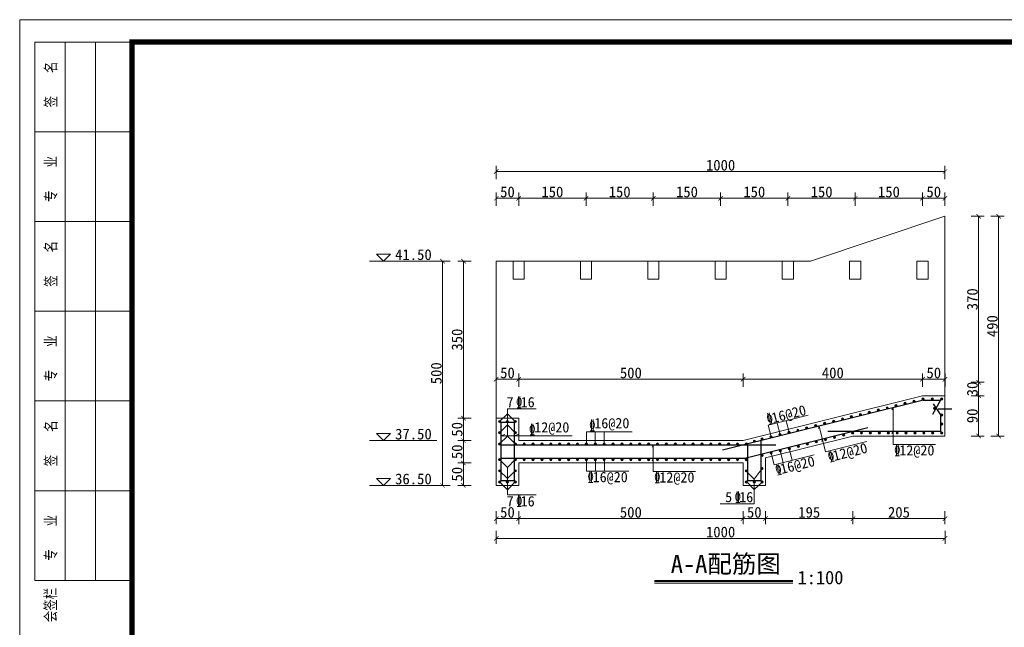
# Model space of a CAD drawing. Extents: x -13074 to 1448651, y 3648755 to 8081248.
# Tile 109 of 173: x 561188 to 561408, y 3858647 to 3858782. Entities that reach past the tile are written whole.
import ezdxf

# ---------------------------------------------------------------- set-up
doc = ezdxf.new("R2010")
doc.units = 0
doc.header["$PDMODE"] = 32
doc.header["$PDSIZE"] = 0.2
doc.layers.get('0').update_dxf_attribs({"linetype": 'CONTINUOUS'})
doc.layers.get('Defpoints').update_dxf_attribs({"linetype": 'CONTINUOUS'})
for name, color, linetype, lineweight in [('0.09标注线', 3, 'CONTINUOUS', 9), ('0.13填充', 8, 'CONTINUOUS', 9), ('0.30粗线', 7, 'CONTINUOUS', 30), ('0.30红', 1, 'CONTINUOUS', 30), ('SHEET', 1, 'CONTINUOUS', 15), ('文字', 7, 'CONTINUOUS', 15), ('新建路', 7, 'CONTINUOUS', 40)]:
    doc.layers.add(name, color=color, linetype=linetype, lineweight=lineweight)
doc.layers.add('DIM', color=3, linetype='CONTINUOUS')
doc.styles.add('-仿宋_GB2312', font='FangSong_GB2312.ttf')
doc.styles.add('CHX-1', font='tssdeng.shx', dxfattribs={"width": 0.7, "height": 300, "bigfont": 'atssdchn.shx'})
doc.styles.add('FHZ', font='FangSong_GB2312.ttf', dxfattribs={"width": 0.707, "height": 300})
doc.dimstyles.new('zzzz STANDARD', dxfattribs={"dimtxt": 2.3, "dimasz": 1, "dimexe": 1.25, "dimexo": 1.5, "dimgap": 0.2, "dimtad": 1, "dimdec": 0, "dimlfac": 10, "dimzin": 0, "dimdsep": 46, "dimtxsty": '-仿宋_GB2312', "dimblk": 'ARCHTICK', "dimcen": 0.09, "dimadec": 0, "dimazin": 0, "dimtfac": 1, "dimtdec": 0, "dimtix": 1, "dimtmove": 2, "dimatfit": 3, "dimfxl": 1.7, "dimfxlon": 1, "dimtolj": 1, "dimtzin": 0, "dimlwd": 9, "dimlwe": 9, "dimarcsym": 0})

# ---------------------------------------------------------------- blocks, each defined once
blk = doc.blocks.new('_ARCHTICK')
at = {"color": 0, "linetype": 'ByBlock', "const_width": 0.15}
blk.add_lwpolyline([(-0.5, -0.5), (0.5, 0.5)], dxfattribs=at)
blk = doc.blocks.new('*D2600')
at = {"layer": 'Defpoints', "color": 0, "linetype": 'Continuous', "lineweight": 13}
for p in [(561394.6, 3858689.66), (561294.6, 3858678.66), (561294.6, 3858666.86)]:
    blk.add_point(p, dxfattribs=at)
at = {"layer": '新建路', "color": 0, "linetype": 'Continuous', "lineweight": 9}
for p, q in [((561294.6, 3858668.56), (561294.6, 3858665.61)), ((561394.6, 3858668.56), (561394.6, 3858665.61)), ((561394.6, 3858666.86), (561294.6, 3858666.86))]:
    blk.add_line(p, q, dxfattribs=at)
at = {"layer": '新建路', "color": 0, "linetype": 'Continuous', "lineweight": 9, "rotation": 180}
blk.add_blockref('_ARCHTICK', (561294.6, 3858666.86), dxfattribs=at)
at = {"layer": '新建路', "color": 0, "linetype": 'Continuous', "lineweight": 9}
blk.add_blockref('_ARCHTICK', (561394.6, 3858666.86), dxfattribs=at)
at = {"layer": '新建路', "color": 0, "linetype": 'Continuous', "lineweight": 13, "insert": (561344.6, 3858668.26), "char_height": 2.4, "attachment_point": 5, "style": '-仿宋_GB2312'}
blk.add_mtext('\\A1;1000', dxfattribs=at)
blk = doc.blocks.new('*D2605')
at = {"layer": 'Defpoints', "color": 0, "linetype": 'Continuous', "lineweight": 13}
for p in [(561294.6, 3858728.66), (561282.64, 3858678.66), (561294.6, 3858678.66)]:
    blk.add_point(p, dxfattribs=at)
at = {"layer": '新建路', "color": 0, "linetype": 'Continuous', "lineweight": 9}
for p, q in [((561284.34, 3858728.66), (561281.39, 3858728.66)), ((561282.64, 3858728.66), (561282.64, 3858678.66)), ((561284.34, 3858678.66), (561281.39, 3858678.66))]:
    blk.add_line(p, q, dxfattribs=at)
for p, rotation in [((561282.64, 3858728.66), 90), ((561282.64, 3858678.66), 270)]:
    blk.add_blockref('_ARCHTICK', p, dxfattribs=dict(at, rotation=rotation))
at = {"layer": '新建路', "color": 0, "linetype": 'Continuous', "lineweight": 13, "insert": (561281.24, 3858703.66), "char_height": 2.4, "attachment_point": 5, "rotation": 90, "style": '-仿宋_GB2312'}
blk.add_mtext('\\A1;500', dxfattribs=at)
blk = doc.blocks.new('*D2606')
at = {"layer": 'Defpoints', "color": 0, "linetype": 'Continuous', "lineweight": 13}
for p in [(561394.6, 3858738.66), (561394.6, 3858701.66), (561402.1, 3858701.66)]:
    blk.add_point(p, dxfattribs=at)
at = {"layer": '新建路', "color": 0, "linetype": 'Continuous', "lineweight": 9}
for p, q in [((561400.4, 3858738.66), (561403.35, 3858738.66)), ((561402.1, 3858738.66), (561402.1, 3858701.66)), ((561400.4, 3858701.66), (561403.35, 3858701.66))]:
    blk.add_line(p, q, dxfattribs=at)
for p, rotation in [((561402.1, 3858738.66), 90), ((561402.1, 3858701.66), 270)]:
    blk.add_blockref('_ARCHTICK', p, dxfattribs=dict(at, rotation=rotation))
at = {"layer": '新建路', "color": 0, "linetype": 'Continuous', "lineweight": 13, "insert": (561400.7, 3858720.16), "char_height": 2.4, "attachment_point": 5, "rotation": 90, "style": '-仿宋_GB2312'}
blk.add_mtext('\\A1;370', dxfattribs=at)
blk = doc.blocks.new('*D2607')
at = {"layer": 'Defpoints', "color": 0, "linetype": 'Continuous', "lineweight": 13}
for p in [(561394.6, 3858701.66), (561394.6, 3858698.66), (561402.1, 3858698.66)]:
    blk.add_point(p, dxfattribs=at)
at = {"layer": '新建路', "color": 0, "linetype": 'Continuous', "lineweight": 9}
for p, q in [((561400.4, 3858701.66), (561403.35, 3858701.66)), ((561402.1, 3858701.66), (561402.1, 3858702.66)), ((561402.1, 3858701.66), (561402.1, 3858698.66)), ((561400.4, 3858698.66), (561403.35, 3858698.66)), ((561402.1, 3858698.66), (561402.1, 3858697.66))]:
    blk.add_line(p, q, dxfattribs=at)
for p, rotation in [((561402.1, 3858701.66), 270), ((561402.1, 3858698.66), 90)]:
    blk.add_blockref('_ARCHTICK', p, dxfattribs=dict(at, rotation=rotation))
at = {"layer": '新建路', "color": 0, "linetype": 'Continuous', "lineweight": 13, "insert": (561400.7, 3858700.16), "char_height": 2.4, "attachment_point": 5, "rotation": 90, "style": '-仿宋_GB2312'}
blk.add_mtext('\\A1;30', dxfattribs=at)
blk = doc.blocks.new('*D2608')
at = {"layer": 'Defpoints', "color": 0, "linetype": 'Continuous', "lineweight": 13}
for p in [(561394.6, 3858698.66), (561394.6, 3858689.66), (561402.1, 3858689.66)]:
    blk.add_point(p, dxfattribs=at)
at = {"layer": '新建路', "color": 0, "linetype": 'Continuous', "lineweight": 9}
for p, q in [((561400.4, 3858698.66), (561403.35, 3858698.66)), ((561402.1, 3858698.66), (561402.1, 3858689.66)), ((561400.4, 3858689.66), (561403.35, 3858689.66))]:
    blk.add_line(p, q, dxfattribs=at)
for p, rotation in [((561402.1, 3858698.66), 90), ((561402.1, 3858689.66), 270)]:
    blk.add_blockref('_ARCHTICK', p, dxfattribs=dict(at, rotation=rotation))
at = {"layer": '新建路', "color": 0, "linetype": 'Continuous', "lineweight": 13, "insert": (561400.7, 3858694.16), "char_height": 2.4, "attachment_point": 5, "rotation": 90, "style": '-仿宋_GB2312'}
blk.add_mtext('\\A1;90', dxfattribs=at)
blk = doc.blocks.new('*D2621')
at = {"layer": 'Defpoints', "color": 0, "linetype": 'Continuous', "lineweight": 13}
for p in [(561374.6, 3858742.68), (561374.6, 3858724.66), (561389.6, 3858724.66)]:
    blk.add_point(p, dxfattribs=at)
at = {"layer": '新建路', "color": 0, "linetype": 'Continuous', "lineweight": 9}
for p, q in [((561374.6, 3858740.98), (561374.6, 3858743.93)), ((561389.6, 3858742.68), (561374.6, 3858742.68)), ((561389.6, 3858740.98), (561389.6, 3858743.93))]:
    blk.add_line(p, q, dxfattribs=at)
at = {"layer": '新建路', "color": 0, "linetype": 'Continuous', "lineweight": 9, "rotation": 180}
blk.add_blockref('_ARCHTICK', (561374.6, 3858742.68), dxfattribs=at)
at = {"layer": '新建路', "color": 0, "linetype": 'Continuous', "lineweight": 9}
blk.add_blockref('_ARCHTICK', (561389.6, 3858742.68), dxfattribs=at)
at = {"layer": '新建路', "color": 0, "linetype": 'Continuous', "lineweight": 13, "insert": (561382.1, 3858744.08), "char_height": 2.4, "attachment_point": 5, "style": '-仿宋_GB2312'}
blk.add_mtext('\\A1;150', dxfattribs=at)
blk = doc.blocks.new('*D2622')
at = {"layer": 'Defpoints', "color": 0, "linetype": 'Continuous', "lineweight": 13}
for p in [(561359.6, 3858742.68), (561359.6, 3858724.66), (561374.6, 3858724.66)]:
    blk.add_point(p, dxfattribs=at)
at = {"layer": '新建路', "color": 0, "linetype": 'Continuous', "lineweight": 9}
for p, q in [((561359.6, 3858740.98), (561359.6, 3858743.93)), ((561374.6, 3858742.68), (561359.6, 3858742.68)), ((561374.6, 3858740.98), (561374.6, 3858743.93))]:
    blk.add_line(p, q, dxfattribs=at)
at = {"layer": '新建路', "color": 0, "linetype": 'Continuous', "lineweight": 9, "rotation": 180}
blk.add_blockref('_ARCHTICK', (561359.6, 3858742.68), dxfattribs=at)
at = {"layer": '新建路', "color": 0, "linetype": 'Continuous', "lineweight": 9}
blk.add_blockref('_ARCHTICK', (561374.6, 3858742.68), dxfattribs=at)
at = {"layer": '新建路', "color": 0, "linetype": 'Continuous', "lineweight": 13, "insert": (561367.1, 3858744.08), "char_height": 2.4, "attachment_point": 5, "style": '-仿宋_GB2312'}
blk.add_mtext('\\A1;150', dxfattribs=at)
blk = doc.blocks.new('*D2623')
at = {"layer": 'Defpoints', "color": 0, "linetype": 'Continuous', "lineweight": 13}
for p in [(561344.6, 3858742.68), (561344.6, 3858724.66), (561359.6, 3858724.66)]:
    blk.add_point(p, dxfattribs=at)
at = {"layer": '新建路', "color": 0, "linetype": 'Continuous', "lineweight": 9}
for p, q in [((561344.6, 3858740.98), (561344.6, 3858743.93)), ((561359.6, 3858742.68), (561344.6, 3858742.68)), ((561359.6, 3858740.98), (561359.6, 3858743.93))]:
    blk.add_line(p, q, dxfattribs=at)
at = {"layer": '新建路', "color": 0, "linetype": 'Continuous', "lineweight": 9, "rotation": 180}
blk.add_blockref('_ARCHTICK', (561344.6, 3858742.68), dxfattribs=at)
at = {"layer": '新建路', "color": 0, "linetype": 'Continuous', "lineweight": 9}
blk.add_blockref('_ARCHTICK', (561359.6, 3858742.68), dxfattribs=at)
at = {"layer": '新建路', "color": 0, "linetype": 'Continuous', "lineweight": 13, "insert": (561352.1, 3858744.08), "char_height": 2.4, "attachment_point": 5, "style": '-仿宋_GB2312'}
blk.add_mtext('\\A1;150', dxfattribs=at)
blk = doc.blocks.new('*D2624')
at = {"layer": 'Defpoints', "color": 0, "linetype": 'Continuous', "lineweight": 13}
for p in [(561329.6, 3858742.68), (561329.6, 3858724.66), (561344.6, 3858724.66)]:
    blk.add_point(p, dxfattribs=at)
at = {"layer": '新建路', "color": 0, "linetype": 'Continuous', "lineweight": 9}
for p, q in [((561329.6, 3858740.98), (561329.6, 3858743.93)), ((561344.6, 3858742.68), (561329.6, 3858742.68)), ((561344.6, 3858740.98), (561344.6, 3858743.93))]:
    blk.add_line(p, q, dxfattribs=at)
at = {"layer": '新建路', "color": 0, "linetype": 'Continuous', "lineweight": 9, "rotation": 180}
blk.add_blockref('_ARCHTICK', (561329.6, 3858742.68), dxfattribs=at)
at = {"layer": '新建路', "color": 0, "linetype": 'Continuous', "lineweight": 9}
blk.add_blockref('_ARCHTICK', (561344.6, 3858742.68), dxfattribs=at)
at = {"layer": '新建路', "color": 0, "linetype": 'Continuous', "lineweight": 13, "insert": (561337.1, 3858744.08), "char_height": 2.4, "attachment_point": 5, "style": '-仿宋_GB2312'}
blk.add_mtext('\\A1;150', dxfattribs=at)
blk = doc.blocks.new('*D2625')
at = {"layer": 'Defpoints', "color": 0, "linetype": 'Continuous', "lineweight": 13}
for p in [(561314.6, 3858742.68), (561314.6, 3858724.66), (561329.6, 3858724.66)]:
    blk.add_point(p, dxfattribs=at)
at = {"layer": '新建路', "color": 0, "linetype": 'Continuous', "lineweight": 9}
for p, q in [((561314.6, 3858740.98), (561314.6, 3858743.93)), ((561329.6, 3858742.68), (561314.6, 3858742.68)), ((561329.6, 3858740.98), (561329.6, 3858743.93))]:
    blk.add_line(p, q, dxfattribs=at)
at = {"layer": '新建路', "color": 0, "linetype": 'Continuous', "lineweight": 9, "rotation": 180}
blk.add_blockref('_ARCHTICK', (561314.6, 3858742.68), dxfattribs=at)
at = {"layer": '新建路', "color": 0, "linetype": 'Continuous', "lineweight": 9}
blk.add_blockref('_ARCHTICK', (561329.6, 3858742.68), dxfattribs=at)
at = {"layer": '新建路', "color": 0, "linetype": 'Continuous', "lineweight": 13, "insert": (561322.1, 3858744.08), "char_height": 2.4, "attachment_point": 5, "style": '-仿宋_GB2312'}
blk.add_mtext('\\A1;150', dxfattribs=at)
blk = doc.blocks.new('*D2626')
at = {"layer": 'Defpoints', "color": 0, "linetype": 'Continuous', "lineweight": 13}
for p in [(561299.6, 3858742.68), (561299.6, 3858724.66), (561314.6, 3858724.66)]:
    blk.add_point(p, dxfattribs=at)
at = {"layer": '新建路', "color": 0, "linetype": 'Continuous', "lineweight": 9}
for p, q in [((561299.6, 3858740.98), (561299.6, 3858743.93)), ((561314.6, 3858742.68), (561299.6, 3858742.68)), ((561314.6, 3858740.98), (561314.6, 3858743.93))]:
    blk.add_line(p, q, dxfattribs=at)
at = {"layer": '新建路', "color": 0, "linetype": 'Continuous', "lineweight": 9, "rotation": 180}
blk.add_blockref('_ARCHTICK', (561299.6, 3858742.68), dxfattribs=at)
at = {"layer": '新建路', "color": 0, "linetype": 'Continuous', "lineweight": 9}
blk.add_blockref('_ARCHTICK', (561314.6, 3858742.68), dxfattribs=at)
at = {"layer": '新建路', "color": 0, "linetype": 'Continuous', "lineweight": 13, "insert": (561307.1, 3858744.08), "char_height": 2.4, "attachment_point": 5, "style": '-仿宋_GB2312'}
blk.add_mtext('\\A1;150', dxfattribs=at)
blk = doc.blocks.new('*D2627')
at = {"layer": 'Defpoints', "color": 0, "linetype": 'Continuous', "lineweight": 13}
for p in [(561294.6, 3858742.68), (561299.6, 3858724.66), (561294.6, 3858715.48)]:
    blk.add_point(p, dxfattribs=at)
at = {"layer": '新建路', "color": 0, "linetype": 'Continuous', "lineweight": 9}
for p, q in [((561294.6, 3858740.98), (561294.6, 3858743.93)), ((561299.6, 3858742.68), (561294.6, 3858742.68)), ((561299.6, 3858740.98), (561299.6, 3858743.93))]:
    blk.add_line(p, q, dxfattribs=at)
at = {"layer": '新建路', "color": 0, "linetype": 'Continuous', "lineweight": 9, "rotation": 180}
blk.add_blockref('_ARCHTICK', (561294.6, 3858742.68), dxfattribs=at)
at = {"layer": '新建路', "color": 0, "linetype": 'Continuous', "lineweight": 9}
blk.add_blockref('_ARCHTICK', (561299.6, 3858742.68), dxfattribs=at)
at = {"layer": '新建路', "color": 0, "linetype": 'Continuous', "lineweight": 13, "insert": (561297.1, 3858744.08), "char_height": 2.4, "attachment_point": 5, "style": '-仿宋_GB2312'}
blk.add_mtext('\\A1;50', dxfattribs=at)
blk = doc.blocks.new('*D2628')
at = {"layer": 'Defpoints', "color": 0, "linetype": 'Continuous', "lineweight": 13}
for p in [(561389.6, 3858702.34), (561389.6, 3858698.66), (561394.6, 3858698.66)]:
    blk.add_point(p, dxfattribs=at)
at = {"layer": '新建路', "color": 0, "linetype": 'Continuous', "lineweight": 9}
for p, q in [((561389.6, 3858700.66), (561389.6, 3858703.59)), ((561394.6, 3858700.66), (561394.6, 3858703.59)), ((561394.6, 3858702.34), (561389.6, 3858702.34))]:
    blk.add_line(p, q, dxfattribs=at)
at = {"layer": '新建路', "color": 0, "linetype": 'Continuous', "lineweight": 9, "rotation": 180}
blk.add_blockref('_ARCHTICK', (561389.6, 3858702.34), dxfattribs=at)
at = {"layer": '新建路', "color": 0, "linetype": 'Continuous', "lineweight": 9}
blk.add_blockref('_ARCHTICK', (561394.6, 3858702.34), dxfattribs=at)
at = {"layer": '新建路', "color": 0, "linetype": 'Continuous', "lineweight": 13, "insert": (561392.1, 3858703.74), "char_height": 2.4, "attachment_point": 5, "style": '-仿宋_GB2312'}
blk.add_mtext('\\A1;50', dxfattribs=at)
blk = doc.blocks.new('*D2629')
at = {"layer": 'Defpoints', "color": 0, "linetype": 'Continuous', "lineweight": 13}
for p in [(561349.6, 3858702.34), (561389.6, 3858698.66), (561349.6, 3858688.66)]:
    blk.add_point(p, dxfattribs=at)
at = {"layer": '新建路', "color": 0, "linetype": 'Continuous', "lineweight": 9}
for p, q in [((561349.6, 3858700.64), (561349.6, 3858703.59)), ((561389.6, 3858700.66), (561389.6, 3858703.59)), ((561389.6, 3858702.34), (561349.6, 3858702.34))]:
    blk.add_line(p, q, dxfattribs=at)
at = {"layer": '新建路', "color": 0, "linetype": 'Continuous', "lineweight": 9, "rotation": 180}
blk.add_blockref('_ARCHTICK', (561349.6, 3858702.34), dxfattribs=at)
at = {"layer": '新建路', "color": 0, "linetype": 'Continuous', "lineweight": 9}
blk.add_blockref('_ARCHTICK', (561389.6, 3858702.34), dxfattribs=at)
at = {"layer": '新建路', "color": 0, "linetype": 'Continuous', "lineweight": 13, "insert": (561369.6, 3858703.74), "char_height": 2.4, "attachment_point": 5, "style": '-仿宋_GB2312'}
blk.add_mtext('\\A1;400', dxfattribs=at)
blk = doc.blocks.new('*D2630')
at = {"layer": 'Defpoints', "color": 0, "linetype": 'Continuous', "lineweight": 13}
for p in [(561299.6, 3858702.34), (561299.6, 3858688.66), (561349.6, 3858688.66)]:
    blk.add_point(p, dxfattribs=at)
at = {"layer": '新建路', "color": 0, "linetype": 'Continuous', "lineweight": 9}
for p, q in [((561299.6, 3858700.64), (561299.6, 3858703.59)), ((561349.6, 3858700.64), (561349.6, 3858703.59)), ((561349.6, 3858702.34), (561299.6, 3858702.34))]:
    blk.add_line(p, q, dxfattribs=at)
at = {"layer": '新建路', "color": 0, "linetype": 'Continuous', "lineweight": 9, "rotation": 180}
blk.add_blockref('_ARCHTICK', (561299.6, 3858702.34), dxfattribs=at)
at = {"layer": '新建路', "color": 0, "linetype": 'Continuous', "lineweight": 9}
blk.add_blockref('_ARCHTICK', (561349.6, 3858702.34), dxfattribs=at)
at = {"layer": '新建路', "color": 0, "linetype": 'Continuous', "lineweight": 13, "insert": (561324.6, 3858703.74), "char_height": 2.4, "attachment_point": 5, "style": '-仿宋_GB2312'}
blk.add_mtext('\\A1;500', dxfattribs=at)
blk = doc.blocks.new('*D2631')
at = {"layer": 'Defpoints', "color": 0, "linetype": 'Continuous', "lineweight": 13}
for p in [(561294.6, 3858702.34), (561294.6, 3858693.66), (561299.6, 3858688.66)]:
    blk.add_point(p, dxfattribs=at)
at = {"layer": '新建路', "color": 0, "linetype": 'Continuous', "lineweight": 9}
for p, q in [((561294.6, 3858700.64), (561294.6, 3858703.59)), ((561299.6, 3858700.64), (561299.6, 3858703.59)), ((561299.6, 3858702.34), (561294.6, 3858702.34))]:
    blk.add_line(p, q, dxfattribs=at)
at = {"layer": '新建路', "color": 0, "linetype": 'Continuous', "lineweight": 9, "rotation": 180}
blk.add_blockref('_ARCHTICK', (561294.6, 3858702.34), dxfattribs=at)
at = {"layer": '新建路', "color": 0, "linetype": 'Continuous', "lineweight": 9}
blk.add_blockref('_ARCHTICK', (561299.6, 3858702.34), dxfattribs=at)
at = {"layer": '新建路', "color": 0, "linetype": 'Continuous', "lineweight": 13, "insert": (561297.1, 3858703.74), "char_height": 2.4, "attachment_point": 5, "style": '-仿宋_GB2312'}
blk.add_mtext('\\A1;50', dxfattribs=at)

msp = doc.modelspace()

# ---------------------------------------------------------------- hatches: boundary and pattern name
at = {"layer": '0.13填充', "ltscale": 0.005}
for points in [[(561383.953, 3858696.455, 1), (561383.453, 3858696.455, 1)], [(561385.943, 3858696.953, 1), (561385.443, 3858696.953, 1)], [(561387.934, 3858697.451, 1), (561387.434, 3858697.451, 1)], [(561389.433, 3858697.913, -1), (561389.933, 3858697.913, -1)], [(561391.998, 3858697.913, 1), (561391.498, 3858697.913, 1)], [(561394.098, 3858697.913, 1), (561393.598, 3858697.913, 1)], [(561375.991, 3858694.465, 1), (561375.491, 3858694.465, 1)], [(561377.982, 3858694.963, 1), (561377.482, 3858694.963, 1)], [(561379.972, 3858695.46, 1), (561379.472, 3858695.46, 1)], [(561381.963, 3858695.958, 1), (561381.463, 3858695.958, 1)], [(561392.536, 3858695.853, -1), (561392.036, 3858695.853, -1)], [(561394.098, 3858694.374, -1), (561393.598, 3858694.374, -1)], [(561295.095, 3858692.913, -1), (561295.595, 3858692.913, -1)], [(561297.347, 3858692.913, 1), (561296.847, 3858692.913, 1)], [(561299.097, 3858692.913, 1), (561298.597, 3858692.913, 1)], [(561366.039, 3858691.977, 1), (561365.539, 3858691.977, 1)], [(561368.03, 3858692.475, 1), (561367.53, 3858692.475, 1)], [(561370.02, 3858692.972, 1), (561369.52, 3858692.972, 1)], [(561372.011, 3858693.47, 1), (561371.511, 3858693.47, 1)], [(561374.001, 3858693.967, 1), (561373.501, 3858693.967, 1)], [(561394.098, 3858692.374, -1), (561393.598, 3858692.374, -1)], [(561295.095, 3858690.413, -1), (561295.595, 3858690.413, -1)], [(561299.097, 3858690.413, 1), (561298.597, 3858690.413, 1)], [(561358.078, 3858689.987, 1), (561357.578, 3858689.987, 1)], [(561360.068, 3858690.484, 1), (561359.568, 3858690.484, 1)], [(561362.059, 3858690.982, 1), (561361.559, 3858690.982, 1)], [(561364.049, 3858691.479, 1), (561363.549, 3858691.479, 1)], [(561372.247, 3858689.872, -1), (561371.747, 3858689.872, -1)], [(561374.263, 3858690.374, -1), (561373.763, 3858690.374, -1)], [(561376.247, 3858690.374, -1), (561375.747, 3858690.374, -1)], [(561378.23, 3858690.374, -1), (561377.73, 3858690.374, -1)], [(561380.214, 3858690.374, -1), (561379.714, 3858690.374, -1)], [(561382.197, 3858690.374, -1), (561381.697, 3858690.374, -1)], [(561384.181, 3858690.374, -1), (561383.681, 3858690.374, -1)], [(561386.164, 3858690.374, -1), (561385.664, 3858690.374, -1)], [(561388.148, 3858690.374, -1), (561387.648, 3858690.374, -1)], [(561390.131, 3858690.374, -1), (561389.631, 3858690.374, -1)], [(561392.114, 3858690.374, -1), (561391.614, 3858690.374, -1)], [(561394.098, 3858690.374, -1), (561393.598, 3858690.374, -1)], [(561295.095, 3858687.913, -1), (561295.595, 3858687.913, -1)], [(561299.097, 3858687.913, 1), (561298.597, 3858687.913, 1)], [(561301.078, 3858687.913, 1), (561300.578, 3858687.913, 1)], [(561303.058, 3858687.913, 1), (561302.558, 3858687.913, 1)], [(561305.039, 3858687.913, 1), (561304.539, 3858687.913, 1)], [(561307.02, 3858687.913, 1), (561306.52, 3858687.913, 1)], [(561309, 3858687.913, 1), (561308.5, 3858687.913, 1)], [(561310.981, 3858687.913, 1), (561310.481, 3858687.913, 1)], [(561312.962, 3858687.913, 1), (561312.462, 3858687.913, 1)], [(561314.942, 3858687.913, 1), (561314.442, 3858687.913, 1)], [(561316.923, 3858687.913, 1), (561316.423, 3858687.913, 1)], [(561318.904, 3858687.913, 1), (561318.404, 3858687.913, 1)], [(561320.884, 3858687.913, 1), (561320.384, 3858687.913, 1)], [(561322.865, 3858687.913, 1), (561322.365, 3858687.913, 1)], [(561324.846, 3858687.913, 1), (561324.346, 3858687.913, 1)], [(561326.827, 3858687.913, 1), (561326.327, 3858687.913, 1)], [(561328.807, 3858687.913, 1), (561328.307, 3858687.913, 1)], [(561330.788, 3858687.913, 1), (561330.288, 3858687.913, 1)], [(561332.769, 3858687.913, 1), (561332.269, 3858687.913, 1)], [(561334.749, 3858687.913, 1), (561334.249, 3858687.913, 1)], [(561336.73, 3858687.913, 1), (561336.23, 3858687.913, 1)], [(561338.711, 3858687.913, 1), (561338.211, 3858687.913, 1)], [(561340.691, 3858687.913, 1), (561340.191, 3858687.913, 1)], [(561342.672, 3858687.913, 1), (561342.172, 3858687.913, 1)], [(561344.653, 3858687.913, 1), (561344.153, 3858687.913, 1)], [(561346.633, 3858687.913, 1), (561346.133, 3858687.913, 1)], [(561348.614, 3858687.913, 1), (561348.114, 3858687.913, 1)], [(561350.095, 3858687.913, -1), (561350.595, 3858687.913, -1)], [(561352.347, 3858688.535, 1), (561351.847, 3858688.535, 1)], [(561354.097, 3858688.991, 1), (561353.597, 3858688.991, 1)], [(561356.087, 3858689.489, 1), (561355.587, 3858689.489, 1)], [(561364.18, 3858687.868, -1), (561363.68, 3858687.868, -1)], [(561366.197, 3858688.369, -1), (561365.697, 3858688.369, -1)], [(561368.213, 3858688.87, -1), (561367.713, 3858688.87, -1)], [(561370.23, 3858689.371, -1), (561369.73, 3858689.371, -1)], [(561356.114, 3858685.863, -1), (561355.614, 3858685.863, -1)], [(561358.13, 3858686.364, -1), (561357.63, 3858686.364, -1)], [(561360.147, 3858686.865, -1), (561359.647, 3858686.865, -1)], [(561362.163, 3858687.367, -1), (561361.663, 3858687.367, -1)], [(561295.095, 3858684.413, 1), (561295.595, 3858684.413, 1)], [(561299.097, 3858684.413, -1), (561298.597, 3858684.413, -1)], [(561301.078, 3858684.413, -1), (561300.578, 3858684.413, -1)], [(561303.058, 3858684.413, -1), (561302.558, 3858684.413, -1)], [(561305.039, 3858684.413, -1), (561304.539, 3858684.413, -1)], [(561307.02, 3858684.413, -1), (561306.52, 3858684.413, -1)], [(561309, 3858684.413, -1), (561308.5, 3858684.413, -1)], [(561310.981, 3858684.413, -1), (561310.481, 3858684.413, -1)], [(561312.962, 3858684.413, -1), (561312.462, 3858684.413, -1)], [(561314.942, 3858684.413, -1), (561314.442, 3858684.413, -1)], [(561316.923, 3858684.413, -1), (561316.423, 3858684.413, -1)], [(561318.904, 3858684.413, -1), (561318.404, 3858684.413, -1)], [(561320.884, 3858684.413, -1), (561320.384, 3858684.413, -1)], [(561322.865, 3858684.413, -1), (561322.365, 3858684.413, -1)], [(561324.846, 3858684.413, -1), (561324.346, 3858684.413, -1)], [(561326.827, 3858684.413, -1), (561326.327, 3858684.413, -1)], [(561328.807, 3858684.413, -1), (561328.307, 3858684.413, -1)], [(561330.788, 3858684.413, -1), (561330.288, 3858684.413, -1)], [(561332.769, 3858684.413, -1), (561332.269, 3858684.413, -1)], [(561334.749, 3858684.413, -1), (561334.249, 3858684.413, -1)], [(561336.73, 3858684.413, -1), (561336.23, 3858684.413, -1)], [(561338.711, 3858684.413, -1), (561338.211, 3858684.413, -1)], [(561340.691, 3858684.413, -1), (561340.191, 3858684.413, -1)], [(561342.672, 3858684.413, -1), (561342.172, 3858684.413, -1)], [(561344.653, 3858684.413, -1), (561344.153, 3858684.413, -1)], [(561346.633, 3858684.413, -1), (561346.133, 3858684.413, -1)], [(561348.614, 3858684.413, -1), (561348.114, 3858684.413, -1)], [(561350.095, 3858684.413, 1), (561350.595, 3858684.413, 1)], [(561354.097, 3858685.362, -1), (561353.597, 3858685.362, -1)], [(561295.095, 3858681.913, 1), (561295.595, 3858681.913, 1)], [(561299.097, 3858681.913, -1), (561298.597, 3858681.913, -1)], [(561350.095, 3858681.913, 1), (561350.595, 3858681.913, 1)], [(561354.097, 3858682.437, -1), (561353.597, 3858682.437, -1)], [(561295.095, 3858679.413, 1), (561295.595, 3858679.413, 1)], [(561297.347, 3858679.413, -1), (561296.847, 3858679.413, -1)], [(561299.097, 3858679.413, -1), (561298.597, 3858679.413, -1)], [(561350.095, 3858679.413, 1), (561350.595, 3858679.413, 1)], [(561352.347, 3858679.413, -1), (561351.847, 3858679.413, -1)], [(561354.097, 3858679.413, -1), (561353.597, 3858679.413, -1)]]:
    msp.add_hatch(color=4, dxfattribs=at).paths.add_polyline_path(points)

# ---------------------------------------------------------------- linework, layer by layer
at = {"layer": '0.09标注线'}
for p, q in [((561267.923, 3858730.202), (561269.462, 3858728.663)), ((561267.923, 3858730.202), (561271, 3858730.202)), ((561269.462, 3858728.663), (561271, 3858730.202)), ((561267.923, 3858690.202), (561269.462, 3858688.663)), ((561267.923, 3858690.202), (561271, 3858690.202)), ((561269.462, 3858688.663), (561271, 3858690.202)), ((561267.923, 3858680.202), (561269.462, 3858678.663)), ((561267.923, 3858680.202), (561271, 3858680.202)), ((561269.462, 3858678.663), (561271, 3858680.202))]:
    msp.add_line(p, q, dxfattribs=at)
at = {"layer": '0.09标注线', "color": 3}
for p, q in [((561383.021, 3858695.989), (561382.787, 3858695.495, -0.143)), ((561383.021, 3858687.788), (561383.021, 3858695.989)), ((561355.19, 3858692.063, 0.032), (561364.121, 3858694.309, 0.032)), ((561357.205, 3858692.57, 0.03), (561357.853, 3858689.996, 0.03)), ((561359.22, 3858693.077, 0.028), (561359.868, 3858690.503, 0.028)), ((561314.692, 3858687.913, 0.033), (561314.692, 3858690.62, 0.033)), ((561314.692, 3858690.62, 0.033), (561324.876, 3858690.62, 0.033)), ((561316.676, 3858687.913, 0.033), (561316.676, 3858690.62, 0.033)), ((561318.66, 3858687.913, 0.033), (561318.66, 3858690.62, 0.033)), ((561355.19, 3858692.063, 0.032), (561355.837, 3858689.489, 0.032)), ((561366.55, 3858691.871), (561366.442, 3858691.335, -0.143)), ((561367.982, 3858686.142), (561366.55, 3858691.871)), ((561383.021, 3858690.693), (561382.787, 3858690.199, -0.143)), ((561295.596, 3858689.681, 0.033), (561311.498, 3858689.681, 0.033)), ((561367.277, 3858688.96), (561367.169, 3858688.424, -0.143)), ((561367.982, 3858686.142), (561377.158, 3858688.437)), ((561329.55, 3858687.663), (561329.315, 3858687.169, -0.143)), ((561329.55, 3858681.758), (561329.55, 3858687.663)), ((561356.504, 3858683.287, 0.031), (561355.864, 3858685.863, 0.031)), ((561358.52, 3858683.788, 0.029), (561357.88, 3858686.364, 0.029)), ((561360.537, 3858684.289, 0.027), (561359.897, 3858686.865, 0.027)), ((561383.021, 3858687.788), (561392.481, 3858687.788)), ((561314.692, 3858681.836, 0.033), (561314.692, 3858684.491, 0.033)), ((561316.731, 3858681.836, 0.033), (561316.731, 3858684.491, 0.033)), ((561318.757, 3858681.836, 0.033), (561318.757, 3858684.491, 0.033)), ((561329.55, 3858684.663), (561329.315, 3858684.169, -0.143)), ((561356.504, 3858683.287, 0.031), (561365.441, 3858685.508, 0.031)), ((561314.692, 3858681.836, 0.033), (561324.152, 3858681.836, 0.033)), ((561329.55, 3858681.758), (561339.009, 3858681.758))]:
    msp.add_line(p, q, dxfattribs=at)
at = {"layer": '0.09标注线', "linetype": 'Continuous', "lineweight": 13}
for p, q in [((561295.596, 3858689.681, 0.033), (561296.497, 3858690.006)), ((561298.596, 3858689.681), (561299.497, 3858690.006, -0.033))]:
    msp.add_line(p, q, dxfattribs=at)
at = {"layer": '0.13填充', "lineweight": 40, "ltscale": 0.005}
msp.add_line((561329.872, 3858657.404), (561360.72, 3858657.404), dxfattribs=at)
at = {"layer": '0.13填充', "ltscale": 0.005}
msp.add_line((561329.872, 3858656.857), (561360.72, 3858656.857), dxfattribs=at)
at = {"layer": '0.13填充', "color": 4, "ltscale": 0.005}
for centre in [(561383.703, 3858696.455, 0.018), (561385.693, 3858696.953, 0.017), (561387.684, 3858697.451, 0.016), (561389.683, 3858697.913, 0.015), (561391.748, 3858697.913, 0.015), (561393.848, 3858697.913, 0.015), (561375.741, 3858694.465, 0.022), (561377.732, 3858694.963, 0.021), (561379.722, 3858695.46, 0.02), (561381.713, 3858695.958, 0.019), (561392.286, 3858695.853, -2.567), (561393.848, 3858694.374, 0.015), (561295.345, 3858692.913, 0.033), (561297.097, 3858692.913, 0.033), (561298.847, 3858692.913, 0.033), (561365.789, 3858691.977, 0.027), (561367.78, 3858692.475, 0.026), (561369.77, 3858692.972, 0.025), (561371.761, 3858693.47, 0.024), (561373.751, 3858693.967, 0.023), (561393.848, 3858692.374, 0.015), (561295.345, 3858690.413, 0.033), (561298.847, 3858690.413, 0.033), (561357.828, 3858689.987, 0.031), (561359.818, 3858690.484, 0.03), (561361.809, 3858690.982, 0.029), (561363.799, 3858691.479, 0.028), (561371.997, 3858689.872, 0.017), (561374.013, 3858690.374, 0.015), (561375.997, 3858690.374, 0.015), (561377.98, 3858690.374, 0.015), (561379.964, 3858690.374, 0.015), (561381.947, 3858690.374, 0.015), (561383.931, 3858690.374, 0.015), (561385.914, 3858690.374, 0.015), (561387.898, 3858690.374, 0.015), (561389.881, 3858690.374, 0.015), (561391.864, 3858690.374, 0.015), (561393.848, 3858690.374, 0.015), (561295.345, 3858687.913, 0.033), (561298.847, 3858687.913, 0.033), (561300.828, 3858687.913, 0.033), (561302.808, 3858687.913, 0.033), (561304.789, 3858687.913, 0.033), (561306.77, 3858687.913, 0.033), (561308.75, 3858687.913, 0.033), (561310.731, 3858687.913, 0.033), (561312.712, 3858687.913, 0.033), (561314.692, 3858687.913, 0.033), (561316.673, 3858687.913, 0.033), (561318.654, 3858687.913, 0.033), (561320.634, 3858687.913, 0.033), (561322.615, 3858687.913, 0.033), (561324.596, 3858687.913, 0.033), (561326.577, 3858687.913, 0.033), (561328.557, 3858687.913, 0.033), (561330.538, 3858687.913, 0.033), (561332.519, 3858687.913, 0.033), (561334.499, 3858687.913, 0.033), (561336.48, 3858687.913, 0.033), (561338.461, 3858687.913, 0.033), (561340.441, 3858687.913, 0.033), (561342.422, 3858687.913, 0.033), (561344.403, 3858687.913, 0.033), (561346.383, 3858687.913, 0.033), (561348.364, 3858687.913, 0.033), (561350.345, 3858687.913, 0.033), (561352.097, 3858688.535, 0.033), (561353.847, 3858688.991, 0.033), (561355.837, 3858689.489, 0.032), (561363.93, 3858687.868, 0.024), (561365.947, 3858688.369, 0.022), (561367.963, 3858688.87, 0.02), (561369.98, 3858689.371, 0.019), (561355.864, 3858685.863, 0.031), (561357.88, 3858686.364, 0.029), (561359.897, 3858686.865, 0.027), (561361.913, 3858687.367, 0.026), (561295.345, 3858684.413, 0.033), (561298.847, 3858684.413, 0.033), (561300.828, 3858684.413, 0.033), (561302.808, 3858684.413, 0.033), (561304.789, 3858684.413, 0.033), (561306.77, 3858684.413, 0.033), (561308.75, 3858684.413, 0.033), (561310.731, 3858684.413, 0.033), (561312.712, 3858684.413, 0.033), (561314.692, 3858684.413, 0.033), (561316.673, 3858684.413, 0.033), (561318.654, 3858684.413, 0.033), (561320.634, 3858684.413, 0.033), (561322.615, 3858684.413, 0.033), (561324.596, 3858684.413, 0.033), (561326.577, 3858684.413, 0.033), (561328.557, 3858684.413, 0.033), (561330.538, 3858684.413, 0.033), (561332.519, 3858684.413, 0.033), (561334.499, 3858684.413, 0.033), (561336.48, 3858684.413, 0.033), (561338.461, 3858684.413, 0.033), (561340.441, 3858684.413, 0.033), (561342.422, 3858684.413, 0.033), (561344.403, 3858684.413, 0.033), (561346.383, 3858684.413, 0.033), (561348.364, 3858684.413, 0.033), (561350.345, 3858684.413, 0.033), (561353.847, 3858685.362, 0.033), (561295.345, 3858681.913, 0.033), (561298.847, 3858681.913, 0.033), (561350.345, 3858681.913, 0.033), (561353.847, 3858682.437, 0.033), (561295.345, 3858679.413, 0.033), (561297.097, 3858679.413, 0.033), (561298.847, 3858679.413, 0.033), (561350.345, 3858679.413, 0.033), (561352.097, 3858679.413, 0.033), (561353.847, 3858679.413, 0.033)]:
    msp.add_circle(centre, 0.25, dxfattribs=at)
at = {"layer": '0.30粗线', "lineweight": 13}
for p, q in [((561364.596, 3858728.663), (561394.596, 3858738.663)), ((561394.596, 3858738.663), (561394.596, 3858689.663)), ((561294.596, 3858693.663), (561294.596, 3858728.663)), ((561364.596, 3858728.663), (561294.596, 3858728.663)), ((561300.846, 3858728.663), (561298.346, 3858728.663)), ((561298.346, 3858728.663), (561298.346, 3858724.663)), ((561300.846, 3858728.663), (561300.846, 3858724.663)), ((561315.846, 3858728.663), (561313.346, 3858728.663)), ((561313.346, 3858728.663), (561313.346, 3858724.663)), ((561315.846, 3858728.663), (561315.846, 3858724.663)), ((561330.846, 3858728.663), (561328.346, 3858728.663)), ((561328.346, 3858728.663), (561328.346, 3858724.663)), ((561330.846, 3858728.663), (561330.846, 3858724.663)), ((561345.846, 3858728.663), (561343.346, 3858728.663)), ((561343.346, 3858728.663), (561343.346, 3858724.663)), ((561345.846, 3858728.663), (561345.846, 3858724.663)), ((561360.846, 3858728.663), (561358.346, 3858728.663)), ((561358.346, 3858728.663), (561358.346, 3858724.663)), ((561360.846, 3858728.663), (561360.846, 3858724.663)), ((561375.846, 3858728.663), (561373.346, 3858728.663)), ((561373.346, 3858728.663), (561373.346, 3858724.663)), ((561375.846, 3858728.663), (561375.846, 3858724.663)), ((561390.846, 3858728.663), (561388.346, 3858728.663)), ((561388.346, 3858728.663), (561388.346, 3858724.663)), ((561390.846, 3858728.663), (561390.846, 3858724.663)), ((561300.846, 3858724.663), (561298.346, 3858724.663)), ((561315.846, 3858724.663), (561313.346, 3858724.663)), ((561330.846, 3858724.663), (561328.346, 3858724.663)), ((561345.846, 3858724.663), (561343.346, 3858724.663)), ((561360.846, 3858724.663), (561358.346, 3858724.663)), ((561375.846, 3858724.663), (561373.346, 3858724.663)), ((561390.846, 3858724.663), (561388.346, 3858724.663)), ((561389.596, 3858698.663), (561349.596, 3858688.663)), ((561394.596, 3858698.663), (561389.596, 3858698.663)), ((561394.596, 3858698.663), (561389.596, 3858698.663)), ((561294.596, 3858678.663), (561294.596, 3858693.663)), ((561294.596, 3858693.663), (561299.596, 3858693.663)), ((561299.596, 3858688.663), (561299.596, 3858693.663)), ((561349.596, 3858688.663), (561299.596, 3858688.663)), ((561374.088, 3858689.663), (561354.596, 3858684.79)), ((561394.596, 3858689.663), (561374.088, 3858689.663)), ((561349.596, 3858683.663), (561299.596, 3858683.663)), ((561349.596, 3858683.663), (561299.596, 3858683.663)), ((561299.596, 3858683.663), (561299.596, 3858678.663)), ((561349.596, 3858683.663), (561349.596, 3858678.663)), ((561354.596, 3858684.79), (561354.596, 3858678.663)), ((561299.596, 3858678.663), (561294.596, 3858678.663)), ((561354.596, 3858678.663), (561349.596, 3858678.663))]:
    msp.add_line(p, q, dxfattribs=at)
at = {"layer": '0.30粗线'}
msp.add_line((561396.096, 3858695.663), (561393.096, 3858695.663), dxfattribs=at)
at = {"layer": '0.30红'}
for p, q in [((561389.838, 3858697.693), (561345.036, 3858686.492)), ((561389.72, 3858697.663, 0.074), (561393.597, 3858697.663, 0.015)), ((561393.597, 3858697.663, 0.015), (561391.776, 3858694.458, -2.567)), ((561391.957, 3858696.825, -2.567), (561393.597, 3858694.379, -2.567)), ((561298.596, 3858692.663), (561295.596, 3858692.663)), ((561295.596, 3858692.663), (561295.596, 3858679.663)), ((561298.596, 3858692.663), (561298.596, 3858679.663)), ((561393.597, 3858694.379, -0.009), (561393.597, 3858690.663, -0.017)), ((561377.421, 3858691.527), (561349.965, 3858684.663)), ((561393.597, 3858690.663), (561368.523, 3858690.663)), ((561353.596, 3858688.632), (561353.596, 3858679.663)), ((561356.898, 3858687.663), (561295.596, 3858687.663)), ((561350.596, 3858687.663), (561350.596, 3858679.663)), ((561349.965, 3858684.663), (561295.596, 3858684.663)), ((561298.596, 3858679.663), (561295.596, 3858679.663)), ((561353.596, 3858679.663), (561350.596, 3858679.663))]:
    msp.add_line(p, q, dxfattribs=at)
at = {"layer": 'SHEET', "color": 7}
for p, q in [((561213.406, 3858777.489), (561191.806, 3858777.489)), ((561191.806, 3858777.489), (561213.406, 3858777.489)), ((561191.806, 3858777.489), (561191.806, 3858657.489)), ((561198.556, 3858777.489), (561198.556, 3858657.489)), ((561205.306, 3858777.489), (561205.306, 3858657.489)), ((561191.806, 3858757.489), (561213.406, 3858757.489)), ((561191.806, 3858737.489), (561213.406, 3858737.489)), ((561191.806, 3858737.489), (561213.406, 3858737.489)), ((561191.806, 3858737.489), (561213.406, 3858737.489)), ((561191.806, 3858717.489), (561213.406, 3858717.489)), ((561191.806, 3858697.489), (561213.406, 3858697.489)), ((561191.806, 3858697.489), (561213.406, 3858697.489)), ((561191.806, 3858677.489), (561213.406, 3858677.489)), ((561191.806, 3858657.489), (561213.406, 3858657.489))]:
    msp.add_line(p, q, dxfattribs=at)
msp.add_lwpolyline([(561608.406, 3858485.489), (561188.406, 3858485.489), (561188.406, 3858782.489), (561608.406, 3858782.489)], close=True, dxfattribs=at)
at = {"layer": 'SHEET', "color": 7, "const_width": 1.2}
msp.add_lwpolyline([(561213.406, 3858777.489), (561603.406, 3858777.489), (561603.406, 3858490.489), (561213.406, 3858490.489)], close=True, dxfattribs=at)
at = {"layer": '文字', "color": 3}
for p, q in [((561297.095, 3858694.638, 0.033), (561295.345, 3858692.888, 0.033)), ((561297.097, 3858689.663, 0.033), (561297.097, 3858695.756, 0.033)), ((561297.097, 3858695.756, 0.033), (561303.511, 3858695.756, 0.033)), ((561297.097, 3858694.638, 0.033), (561298.847, 3858692.888, 0.033)), ((561297.095, 3858692.142, 0.033), (561295.345, 3858690.392, 0.033)), ((561297.097, 3858692.142, 0.033), (561298.847, 3858690.392, 0.033)), ((561297.095, 3858689.663, 0.033), (561295.345, 3858687.913, 0.033)), ((561297.097, 3858689.663, 0.033), (561298.847, 3858687.913, 0.033)), ((561297.095, 3858682.663, 0.033), (561295.345, 3858684.413, 0.033)), ((561297.097, 3858682.663, 0.033), (561298.847, 3858684.413, 0.033)), ((561297.095, 3858680.183, 0.033), (561295.345, 3858681.933, 0.033)), ((561297.097, 3858682.663, 0.033), (561297.097, 3858676.57, 0.033)), ((561297.097, 3858680.183, 0.033), (561298.847, 3858681.933, 0.033)), ((561352.096, 3858680.037, 0.033), (561350.345, 3858681.788, 0.033)), ((561352.096, 3858680.037, 0.033), (561353.847, 3858682.437, 0.033)), ((561297.095, 3858677.688, 0.033), (561295.345, 3858679.438, 0.033)), ((561297.097, 3858677.688, 0.033), (561298.847, 3858679.438, 0.033)), ((561352.093, 3858677.753, 0.033), (561350.343, 3858679.503, 0.033)), ((561352.096, 3858680.037, 0.033), (561352.095, 3858674.591, 0.033)), ((561352.096, 3858677.753, 0.033), (561353.847, 3858679.413, 0.033)), ((561297.097, 3858676.57, 0.033), (561303.511, 3858676.57, 0.033)), ((561352.095, 3858674.591, 0.033), (561344.465, 3858674.591, 0.033))]:
    msp.add_line(p, q, dxfattribs=at)
at = {"layer": '新建路', "color": 3, "linetype": 'Continuous', "lineweight": 13}
for p, q in [((561281.391, 3858728.663), (561266.366, 3858728.663)), ((561281.391, 3858688.663), (561266.366, 3858688.663)), ((561281.391, 3858678.663), (561266.366, 3858678.663))]:
    msp.add_line(p, q, dxfattribs=at)

# ---------------------------------------------------------------- texts
at = {"layer": '0.09标注线', "char_height": 2.4, "width": 12.60969, "attachment_point": 1, "style": '-仿宋_GB2312'}
for s, insert in [('41.50', (561272.063, 3858731.314)), ('37.50', (561272.063, 3858691.314)), ('36.50', (561272.063, 3858681.314))]:
    msp.add_mtext(s, dxfattribs=dict(at, insert=insert))
at = {"layer": '0.09标注线', "color": 3, "char_height": 2.3, "width": 17.07403, "style": '-仿宋_GB2312'}
for s, insert, attachment_point in [('7 16', (561303.167, 3858696.046, -3.26), 9), ('12@20', (561310.891, 3858689.96, -3.26), 9), ('16@20', (561324.27, 3858690.899, -3.26), 9), ('12@20', (561392.237, 3858687.637, -2.88), 3), ('16@20', (561323.908, 3858681.685, -2.848), 3), ('12@20', (561338.766, 3858681.607, -2.88), 3), ('5 16', (561351.864, 3858674.881, -3.26), 9), ('7 16', (561303.167, 3858676.28, -3.26), 3)]:
    msp.add_mtext(s, dxfattribs=dict(at, insert=insert, attachment_point=attachment_point))
at = {"layer": '0.09标注线', "color": 3, "char_height": 2.3, "width": 17.07403, "attachment_point": 3, "style": '-仿宋_GB2312'}
for s, insert, rotation in [('16@20', (561363.292, 3858696.677, -2.849), 14.24407), ('12@20', (561376.958, 3858688.231, -2.88), 14.03624), ('16@20', (561365.241, 3858685.302, -2.849), 13.95624)]:
    msp.add_mtext(s, dxfattribs=dict(at, insert=insert, rotation=rotation))
at = {"layer": 'DIM', "color": 7, "style": 'FHZ', "width": 0.75}
for s, p in [('签    名', (561196.58, 3858762.937)), ('专    业', (561196.58, 3858741.874)), ('签    名', (561196.58, 3858722.937)), ('专    业', (561196.58, 3858701.874)), ('签    名', (561196.58, 3858682.937)), ('专    业', (561196.58, 3858661.874)), ('会签栏', (561196.508, 3858648.168))]:
    msp.add_text(s, height=2.5, rotation=90, dxfattribs=at).set_placement(p)
at = {"layer": '文字', "color": 3, "style": 'CHX-1', "width": 0.62}
for p in [(561299.06, 3858695.994, -3.26), (561301.958, 3858689.908, -3.26), (561315.337, 3858690.848, -3.26), (561383.304, 3858685.285, -2.88), (561314.975, 3858679.333, -2.848), (561329.833, 3858679.255, -2.88), (561299.06, 3858673.928, -3.26), (561347.757, 3858674.83, -3.26)]:
    msp.add_text('\x84', height=2.5, dxfattribs=at).set_placement(p)
for rotation, p in [(14.24407, (561355.212, 3858692.199, -2.849)), (14.03624, (561368.863, 3858683.782, -2.88)), (13.95624, (561357.139, 3858680.865, -2.849))]:
    msp.add_text('\x84', height=2.5, rotation=rotation, dxfattribs=at).set_placement(p)
at = {"layer": '文字', "color": 7, "attachment_point": 1, "style": '-仿宋_GB2312'}
for s, insert, char_height, width in [('A-A配筋图', (561333.487, 3858663.171), 4, 38.01372), ('1:100', (561361.753, 3858659.627), 3, 10.28955)]:
    msp.add_mtext(s, dxfattribs=dict(at, insert=insert, char_height=char_height, width=width))

# ---------------------------------------------------------------- dimensions: what is measured, and where the dimension line sits
at = {"layer": '新建路', "color": 3, "linetype": 'Continuous', "lineweight": 13}
for base, p1, p2 in [((561394.596, 3858748.646), (561294.596, 3858719.478), (561394.596, 3858729.477)), ((561394.596, 3858742.679), (561389.596, 3858724.663), (561394.596, 3858729.477)), ((561374.088, 3858671.256), (561354.596, 3858678.663), (561374.088, 3858689.663)), ((561394.596, 3858671.256), (561374.088, 3858689.663), (561394.596, 3858689.663)), ((561299.596, 3858671.256), (561294.596, 3858678.663), (561299.596, 3858678.663)), ((561349.596, 3858671.256), (561299.596, 3858678.663), (561349.596, 3858678.663)), ((561354.596, 3858671.256), (561349.596, 3858678.663), (561354.596, 3858678.663))]:
    msp.add_linear_dim(base=base, p1=p1, p2=p2, dimstyle='zzzz STANDARD', override={"dimtxt": 2.4, "dimexo": 2}, dxfattribs=at).render()
for base, p1, p2, picture, middle in [((561294.596, 3858742.679), (561299.596, 3858724.663), (561294.596, 3858715.478), '*D2627', (561297.096, 3858744.079)), ((561299.596, 3858742.679), (561314.596, 3858724.663), (561299.596, 3858724.663), '*D2626', (561307.096, 3858744.079)), ((561314.596, 3858742.679), (561329.596, 3858724.663), (561314.596, 3858724.663), '*D2625', (561322.096, 3858744.079)), ((561329.596, 3858742.679), (561344.596, 3858724.663), (561329.596, 3858724.663), '*D2624', (561337.096, 3858744.079)), ((561344.596, 3858742.679), (561359.596, 3858724.663), (561344.596, 3858724.663), '*D2623', (561352.096, 3858744.079)), ((561359.596, 3858742.679), (561374.596, 3858724.663), (561359.596, 3858724.663), '*D2622', (561367.096, 3858744.079)), ((561374.596, 3858742.679), (561389.596, 3858724.663), (561374.596, 3858724.663), '*D2621', (561382.096, 3858744.079)), ((561294.596, 3858702.343), (561299.596, 3858688.663), (561294.596, 3858693.663), '*D2631', (561297.096, 3858703.743)), ((561299.596, 3858702.343), (561349.596, 3858688.663), (561299.596, 3858688.663), '*D2630', (561324.596, 3858703.743)), ((561349.596, 3858702.343), (561389.596, 3858698.663), (561349.596, 3858688.663), '*D2629', (561369.596, 3858703.743)), ((561389.596, 3858702.343), (561394.596, 3858698.663), (561389.596, 3858698.663), '*D2628', (561392.096, 3858703.743)), ((561294.596, 3858666.862), (561394.596, 3858689.663), (561294.596, 3858678.663), '*D2600', (561344.596, 3858668.262))]:
    dim = msp.add_linear_dim(base=base, p1=p1, p2=p2, dimstyle='zzzz STANDARD', override={"dimtxt": 2.4, "dimexo": 2}, dxfattribs=at)
    dim.commit()
    dim.dimension.update_dxf_attribs({"geometry": picture, "text_midpoint": middle})
for base, p1, p2, picture, middle in [((561402.102, 3858701.663), (561394.596, 3858738.663), (561394.596, 3858701.663), '*D2606', (561400.702, 3858720.163)), ((561282.641, 3858678.663), (561294.596, 3858728.663), (561294.596, 3858678.663), '*D2605', (561281.241, 3858703.663)), ((561402.102, 3858698.663), (561394.596, 3858701.663), (561394.596, 3858698.663), '*D2607', (561400.702, 3858700.163)), ((561402.102, 3858689.663), (561394.596, 3858698.663), (561394.596, 3858689.663), '*D2608', (561400.702, 3858694.163))]:
    dim = msp.add_linear_dim(base=base, p1=p1, p2=p2, angle=90, dimstyle='zzzz STANDARD', override={"dimtxt": 2.4, "dimexo": 2}, dxfattribs=at)
    dim.commit()
    dim.dimension.update_dxf_attribs({"geometry": picture, "text_midpoint": middle})
for base, p1, p2 in [((561406.548, 3858738.663), (561394.596, 3858689.663), (561394.596, 3858738.663)), ((561287.28, 3858728.663), (561299.596, 3858693.663), (561294.596, 3858728.663)), ((561287.28, 3858693.663), (561299.596, 3858688.663), (561299.596, 3858693.663)), ((561287.28, 3858688.663), (561299.596, 3858683.663), (561299.596, 3858688.663)), ((561287.28, 3858683.663), (561294.596, 3858678.663), (561299.596, 3858683.663))]:
    msp.add_linear_dim(base=base, p1=p1, p2=p2, angle=90, dimstyle='zzzz STANDARD', override={"dimtxt": 2.4, "dimexo": 2}, dxfattribs=at).render()

doc.saveas('drawing.dxf')
